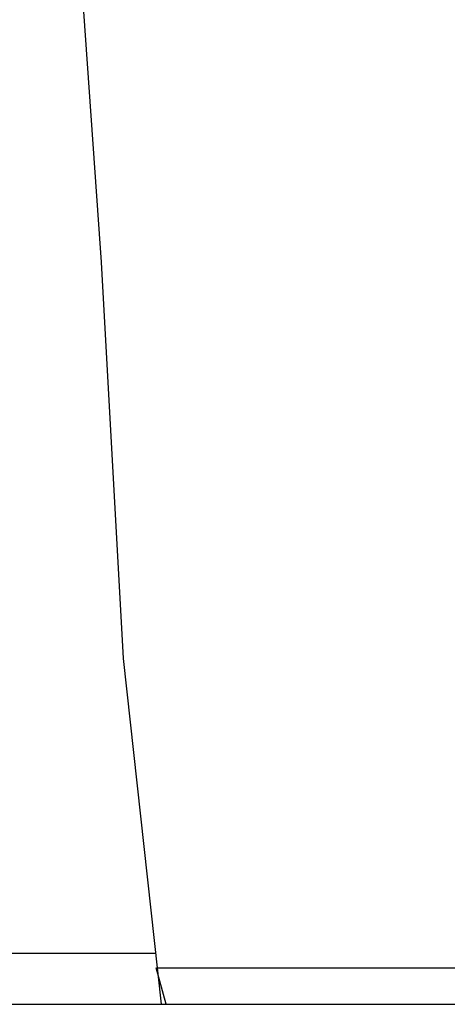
# Model space of a CAD drawing. Header units: centimetres. Extents: x 1912 to 37354, y 4932 to 6633.
# Tile 68 of 236: x 14020.78 to 14021.95, y 5621.79 to 5624.48. Entities that reach past the tile are written whole.
import ezdxf

# ---------------------------------------------------------------- set-up
doc = ezdxf.new("R2010")
doc.units = ezdxf.units.CM
doc.layers.add('$_urządzenia', color=250, linetype='Continuous')

# ---------------------------------------------------------------- blocks, each defined once
blk = doc.blocks.new('A$C92957c0b')
at = {"layer": '$_urządzenia'}
h = blk.add_hatch(dxfattribs=at)
h.set_pattern_fill('_USER', color=256, scale=11.9003414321, angle=285.0000000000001, pattern_type=0)
h.set_pattern_definition([(285.0000000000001, (-1585.0724248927, -2113.6056866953), (11.49484713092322, 3.080035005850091), [])])
h.paths.add_polyline_path([(-212.1184111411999, -1126), (-212.1184111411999, -1127), (-226.9642974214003, -1127), (-227.0064522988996, -1126.756970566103), (-227.0480494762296, -1126.509294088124), (-227.0890889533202, -1126.256970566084), (-227.1295707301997, -1126)])
for p, q in [((-229.0811104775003, -1099.0824711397), (-228.5336698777, -1106.74937655)), ((-228.5336698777, -1106.74937655), (-227.9372186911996, -1117.558112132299)), ((-227.9372186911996, -1117.558112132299), (-226.8972159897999, -1127)), ((-300, -1125.6), (-227.0514228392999, -1125.6)), ((-227.0073637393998, -1126), (-212.1184111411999, -1126)), ((-298.5999999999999, -1127), (-226.8972159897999, -1127)), ((-226.8972159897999, -1127), (-212.1184111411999, -1127))]:
    blk.add_line(p, q, dxfattribs=at)

msp = doc.modelspace()

# ---------------------------------------------------------------- block references
at = {"layer": '$_urządzenia', "xscale": 0.1, "yscale": 0.1, "zscale": 0.1}
msp.add_blockref('A$C92957c0b', (14043.85593335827, 5734.494039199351), dxfattribs=at)

doc.saveas('drawing.dxf')
